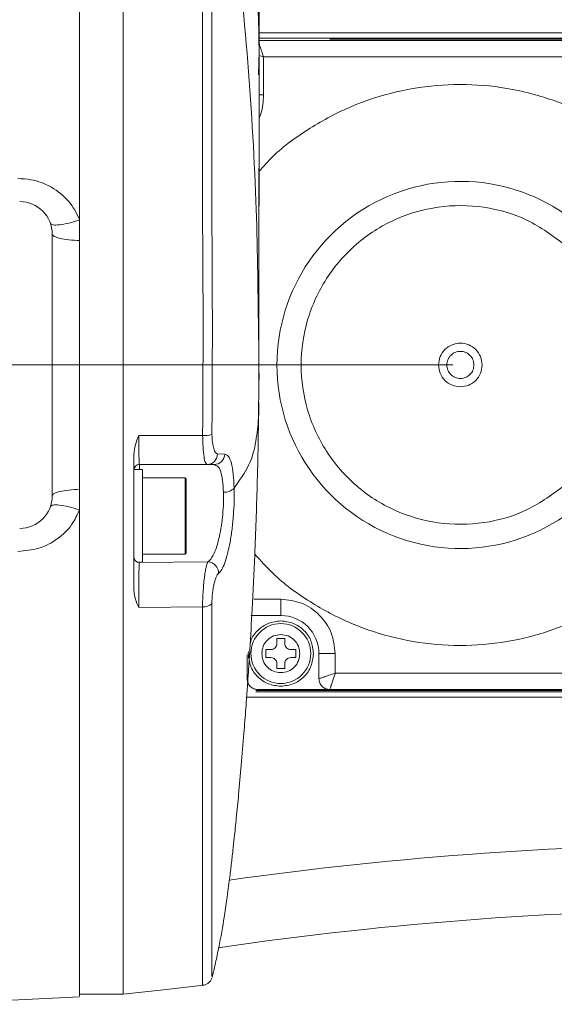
# Model space of a CAD drawing. Header units: millimetres. Extents: x 176 to 9387, y -11044 to -3322.
# Tile 56 of 256: x 1372 to 1421, y -4973 to -4882. Entities that reach past the tile are written whole.
import ezdxf

# ---------------------------------------------------------------- set-up
doc = ezdxf.new("R2010")
doc.units = ezdxf.units.MM
doc.header["$LTSCALE"] = 0.3175
doc.linetypes.add('ACAD_ISO10W100', pattern=[18, 12, -3, 0, -3])
for name, color, linetype, lineweight in [('1轮廓实线层', 7, 'Continuous', 18), ('7标注层', 4, 'Continuous', 13), ('中心线', 4, 'ACAD_ISO10W100', 20)]:
    doc.layers.add(name, color=color, linetype=linetype, lineweight=lineweight)
doc.styles.add('标准汉字', font='gbenor.shx', dxfattribs={"bigfont": 'gbcbig.shx'})
doc.dimstyles.new('M1：18.5', dxfattribs={"dimscale": 18.5, "dimtxt": 3.5, "dimasz": 2.5, "dimexe": 2, "dimexo": 0, "dimgap": 1.5, "dimtad": 1, "dimdec": 4, "dimdsep": 46, "dimtxsty": '标准汉字', "dimcen": 5, "dimdle": 5, "dimclrd": 1, "dimclre": 1, "dimclrt": 256, "dimadec": 4, "dimazin": 2, "dimtfac": 1, "dimtdec": 4, "dimtmove": 2, "dimatfit": 3, "dimfxl": 1, "dimfrac": 2, "dimtolj": 1, "dimarcsym": 0})

# ---------------------------------------------------------------- blocks, each defined once
blk = doc.blocks.new('*D29')
at = {"layer": '7标注层', "color": 1, "lineweight": -2, "ltscale": 20, "transparency": 16777216}
for p, q in [((1292.851, -4797.721), (1292.851, -4713.526)), ((1465.851, -4913.953), (1465.851, -4713.526)), ((1339.101, -4750.526), (1419.601, -4750.526))]:
    blk.add_line(p, q, dxfattribs=at)
at = {"layer": '7标注层', "color": 1, "transparency": 16777216}
for points in [[(1339.101, -4742.817), (1339.101, -4758.234), (1292.851, -4750.526)], [(1419.601, -4758.234), (1419.601, -4742.817), (1465.851, -4750.526)]]:
    blk.add_solid(points, dxfattribs=at)
at = {"layer": 'Defpoints', "color": 0, "transparency": 16777216}
for p in [(1465.851, -4750.526), (1292.851, -4797.721), (1465.851, -4913.953)]:
    blk.add_point(p, dxfattribs=at)
at = {"layer": '7标注层', "transparency": 16777216, "insert": (1379.351, -4690.401), "char_height": 64.75, "attachment_point": 5, "style": '标准汉字'}
blk.add_mtext('\\A1;173', dxfattribs=at)

msp = doc.modelspace()

# ---------------------------------------------------------------- linework, layer by layer
at = {"layer": '1轮廓实线层', "ltscale": 20}
for p, q in [((1377.85142, -4856.5448), (1377.85142, -4900.64509)), ((1377.85142, -4856.90613), (1377.85142, -4971.67439)), ((1381.85142, -4856.54635), (1381.85142, -4971.69049)), ((1394.36233, -4885.1238), (1394.36924, -4875.56476)), ((1394.36413, -4887.30759), (1394.37088, -4877.72543)), ((1424.85142, -4884.15332), (1394.36635, -4884.15332)), ((1431.65142, -4883.95328), (1394.36649, -4883.95328)), ((1440.85142, -4883.45332), (1394.36685, -4883.45332)), ((1400.85142, -4884.0533), (1431.65142, -4884.0533)), ((1394.36233, -4885.1238), (1394.30259, -4887.30843)), ((1394.75142, -4885.65333), (1394.36539, -4885.52565)), ((1394.75142, -4889.15331), (1394.75142, -4885.65333)), ((1394.75142, -4885.65333), (1424.35143, -4885.65333)), ((1394.3573, -4889.15331), (1394.75142, -4889.15331)), ((1377.85142, -4902.53539), (1377.85142, -4900.64509)), ((1375.35143, -4925.95334), (1375.35143, -4901.95329)), ((1377.85142, -4902.53539), (1377.85142, -4925.37124)), ((1394.33565, -4910.51144), (1394.33602, -4909.78451)), ((1394.33466, -4912.49711), (1394.3007, -4910.8053)), ((1394.33426, -4912.39841), (1394.33466, -4912.49711)), ((1382.85143, -4922.18335), (1382.85143, -4934.6288)), ((1391.1914, -4922.13232), (1390.52917, -4922.12612)), ((1383.35377, -4923.10817), (1383.3047, -4923.10746)), ((1383.34149, -4922.99957), (1383.35142, -4923.09816)), ((1383.35142, -4923.09816), (1389.56119, -4923.09816)), ((1383.35142, -4923.09816), (1383.35142, -4923.56129)), ((1383.35142, -4923.09816), (1390.21913, -4923.09816)), ((1389.48897, -4923.00541), (1389.56119, -4923.09816)), ((1389.56119, -4923.09816), (1390.21913, -4923.09816)), ((1390.21913, -4923.09816), (1390.3883, -4923.18268)), ((1382.85143, -4923.59812), (1382.85143, -4932.06127)), ((1383.65142, -4923.56129), (1382.85279, -4923.56129)), ((1383.65142, -4923.56129), (1383.65142, -4932.06127)), ((1387.55142, -4924.31123), (1383.65142, -4924.31123)), ((1387.55142, -4931.31132), (1387.55142, -4924.31123)), ((1387.65142, -4924.41125), (1387.65142, -4931.2113)), ((1377.85142, -4925.37124), (1377.85142, -4927.26106)), ((1377.85142, -4927.26106), (1377.85142, -4971.9121)), ((1383.65142, -4931.31132), (1387.55142, -4931.31132)), ((1383.11608, -4932.06127), (1383.65142, -4932.06127)), ((1383.21729, -4932.06127), (1383.37606, -4932.07152)), ((1389.65138, -4932.0292), (1383.35142, -4932.08439)), ((1393.88238, -4935.45325), (1396.35142, -4935.45325)), ((1396.35142, -4936.95326), (1396.35142, -4935.45325)), ((1383.29622, -4936.2355), (1389.1534, -4936.16552)), ((1393.58314, -4936.95326), (1396.35142, -4936.95326)), ((1395.98476, -4939.07828), (1396.71809, -4939.07828)), ((1395.98476, -4939.53664), (1395.98476, -4939.07828)), ((1396.71809, -4939.07828), (1396.71809, -4939.53664)), ((1393.35142, -4940.45324), (1393.38912, -4940.2637)), ((1394.97642, -4940.08667), (1395.43476, -4940.08667)), ((1394.97642, -4940.81993), (1394.97642, -4940.08667)), ((1397.26809, -4940.08667), (1397.72642, -4940.08667)), ((1397.72642, -4940.08667), (1397.72642, -4940.81993)), ((1393.25142, -4940.56792), (1393.25142, -4942.75327)), ((1395.43476, -4940.81993), (1394.97642, -4940.81993)), ((1397.72642, -4940.81993), (1397.26809, -4940.81993)), ((1399.85142, -4940.45324), (1399.85142, -4942.75327)), ((1401.35142, -4940.45324), (1399.85142, -4940.45324)), ((1401.35142, -4940.45324), (1401.35142, -4942.2533)), ((1395.98476, -4941.82832), (1395.98476, -4941.36996)), ((1396.71809, -4941.82832), (1395.98476, -4941.82832)), ((1396.71809, -4941.36996), (1396.71809, -4941.82832)), ((1401.35142, -4942.2533), (1430.95142, -4942.2533)), ((1424.85142, -4943.85333), (1394.05142, -4943.85333)), ((1394.05142, -4943.95323), (1431.65142, -4943.95323)), ((1394.25142, -4943.75331), (1400.85142, -4943.75331)), ((1400.85142, -4943.75331), (1431.45143, -4943.75331)), ((1393.20897, -4944.45331), (1440.85142, -4944.45331)), ((1390.03116, -4970.11919), (1390.02961, -4970.12861)), ((1364.11045, -4972.65346), (1377.85142, -4971.95322)), ((1377.85142, -4971.73364), (1381.85142, -4971.73364))]:
    msp.add_line(p, q, dxfattribs=at)
at = {"layer": '1轮廓实线层', "lineweight": 0, "ltscale": 20}
msp.add_lwpolyline([(1381.85142, -4971.73364), (1385.55576, -4971.32201), (1389.26009, -4970.9105)], dxfattribs=at)
at = {"layer": '1轮廓实线层', "ltscale": 20}
msp.add_circle((1396.35142, -4940.45328), 2.75, dxfattribs=at)
at = {"layer": '1轮廓实线层', "lineweight": 0, "ltscale": 20}
for centre, radius, start, end in [((1412.85142, -4913.95328), 16.85609, 42.4265558, 317.5734442), ((1372.35142, -4901.95328), 3, 0, 90), ((1389.22836, -4917.1842), 3.25786, 268.8959674, 284.0716365), ((1389.54576, -4922.1148), 0.98348, 270.8993576, 359.3400493), ((1390.20604, -4922.11269), 0.98555, 270.7609223, 358.8584699), ((1383.35142, -4923.59817), 0.5, 90, 180), ((1387.55142, -4924.41127), 0.1, 0, 90), ((1391.20157, -4924.47913), 1.15367, 263.8781691, 318.0408131), ((1372.35142, -4925.95328), 3, 270, 0), ((1387.55142, -4931.21127), 0.1, 270, 360), ((1389.59802, -4933.05499), 1.02718, 357.425595, 87.0219599), ((1389.23816, -4935.00971), 1.15891, 265.8058788, 312.0613549), ((1396.35142, -4940.45328), 3.5, 0, 90), ((1438.62179, -5293.95328), 336, 90, 98.0422388), ((1438.62179, -5293.95328), 330, 90, 98.3703223)]:
    msp.add_arc(centre, radius, start, end, dxfattribs=at)
at = {"layer": '1轮廓实线层', "ltscale": 20}
for points, knots in [([(1389.98909, -4840.80453), (1390.84187, -4845.70704), (1392.54329, -4855.48831), (1394.00714, -4870.29665), (1394.24399, -4880.18351), (1394.36233, -4885.1238)], [0, 0, 0, 0, 14.92654448, 29.78078694, 44.61619561, 44.61619561, 44.61619561, 44.61619561]), ([(1389.093, -4857.33743), (1389.09278, -4857.77303), (1389.09234, -4858.64827), (1389.09775, -4861.12275), (1389.10433, -4864.39652), (1389.11515, -4868.5124), (1389.12871, -4873.37231), (1389.13938, -4878.90585), (1389.14972, -4885.01191), (1389.17121, -4891.60121), (1389.13891, -4898.55573), (1389.20076, -4905.75964), (1389.20965, -4913.11305), (1389.1803, -4917.99467), (1389.16559, -4920.44146)], [0, 0, 0, 0, 5.23382908, 10.51593848, 15.75853473, 21.01490186, 26.29104228, 31.52911976, 36.80859881, 42.06353545, 47.31030496, 52.59549192, 57.83717826, 63.10461166, 63.10461166, 63.10461166, 63.10461166]), ([(1390.02046, -4920.3443), (1390.03494, -4917.93605), (1390.06389, -4913.11857), (1390.05566, -4905.86368), (1389.99554, -4898.75118), (1390.03115, -4891.8935), (1390.01287, -4885.39748), (1390.00603, -4879.38249), (1389.99872, -4873.93602), (1389.98801, -4869.15581), (1389.97943, -4865.11001), (1389.97453, -4861.89267), (1389.97007, -4859.46066), (1389.97037, -4858.5975), (1389.97052, -4858.16796)], [0, 0, 0, 0, 5.18007082, 10.36224948, 15.56899448, 20.74271388, 25.92517673, 31.12760044, 36.28934825, 41.48705563, 46.66281751, 51.82477153, 57.02521612, 62.17689196, 62.17689196, 62.17689196, 62.17689196]), ([(1394.3007, -4910.8053), (1394.25302, -4906.84034), (1394.15081, -4898.33934), (1393.31555, -4885.27229), (1391.98822, -4871.67531), (1390.64033, -4862.65201), (1389.97051, -4858.16796)], [0, 0, 0, 0, 11.89800968, 25.50974706, 39.27829783, 52.87941001, 52.87941001, 52.87941001, 52.87941001]), ([(1394.33602, -4909.78451), (1394.337, -4907.02429), (1394.33994, -4898.80399), (1394.3534, -4890.58381), (1394.36233, -4885.1238)], [0, 0, 0, 0, 8.28059201, 24.66072555, 24.66072555, 24.66072555, 24.66072555]), ([(1394.36611, -4884.49688), (1394.3764, -4884.52791), (1394.42698, -4884.68046), (1394.55798, -4885.07177), (1394.68661, -4885.4585), (1394.75142, -4885.65333)], [0, 0, 0, 0, 0.13707442, 0.67393305, 1.21894955, 1.21894955, 1.21894955, 1.21894955]), ([(1394.33434, -4910.95311), (1394.33437, -4910.77027), (1394.33444, -4910.37718), (1394.33457, -4909.64168), (1394.33484, -4908.74471), (1394.33542, -4907.65716), (1394.33642, -4906.35481), (1394.33791, -4904.89902), (1394.33988, -4903.28149), (1394.34234, -4901.49371), (1394.34548, -4899.42481), (1394.34897, -4897.24598), (1394.35269, -4894.97867), (1394.35645, -4892.64557), (1394.36045, -4890.06623), (1394.36286, -4888.25725), (1394.36412, -4887.3101)], [0, 0, 0, 0, 0.81152145, 1.74466565, 2.80590637, 4.011577, 5.38708777, 6.96730287, 8.48993424, 10.22719713, 12.20783303, 14.45877626, 16.43593243, 18.61373757, 21.00978242, 23.64303788, 23.64303788, 23.64303788, 23.64303788]), ([(1394.35074, -4896.16985), (1394.76059, -4895.71333), (1396.1305, -4894.18738), (1398.99068, -4892.13984), (1402.79806, -4890.10885), (1406.91758, -4888.77406), (1411.19473, -4888.13549), (1415.52036, -4888.22084), (1419.77101, -4889.02513), (1423.82747, -4890.52701), (1427.5802, -4892.68237), (1430.90883, -4895.43855), (1433.77867, -4898.68944), (1435.18676, -4901.19865), (1435.8908, -4902.45325)], [0, 0, 0, 0, 1.84667922, 6.17256939, 10.49847433, 14.82436419, 19.15025443, 23.47615416, 27.80204946, 32.12794998, 36.45387984, 40.7797508, 45.10565189, 49.43153523, 49.43153523, 49.43153523, 49.43153523]), ([(1394.75142, -4889.15331), (1394.73445, -4889.75228), (1394.71347, -4890.49297), (1394.41551, -4891.15881), (1394.3585, -4891.2862)], [0, 0, 0, 0, 1.78653677, 2.20923203, 2.20923203, 2.20923203, 2.20923203]), ([(1372.19359, -4896.83266), (1372.59275, -4896.85558), (1373.66009, -4896.91688), (1375.33094, -4897.55293), (1376.91113, -4898.83345), (1377.61467, -4900.00979), (1377.84818, -4900.6365), (1377.85142, -4900.64521)], [0, 0, 0, 0, 1.20597782, 3.22465422, 5.27726863, 7.31075959, 7.33940165, 7.33940165, 7.33940165, 7.33940165]), ([(1422.49866, -4902.95334), (1421.37211, -4902.12006), (1419.11899, -4900.45349), (1415.01861, -4899.29275), (1410.79811, -4899.26157), (1406.7297, -4900.44402), (1403.16389, -4902.72201), (1400.38586, -4905.91586), (1398.62337, -4909.76396), (1398.01938, -4913.95329), (1398.62332, -4918.14261), (1400.38593, -4921.99068), (1403.16385, -4925.18462), (1406.72971, -4927.46261), (1410.79811, -4928.64505), (1415.01863, -4928.61392), (1419.11897, -4927.45299), (1421.3721, -4925.78644), (1422.49866, -4924.95317)], [0, 0, 0, 0, 4.23146792, 8.46297054, 12.69449814, 16.92602114, 21.15754149, 25.38903485, 29.62061298, 33.85207428, 38.08365516, 42.31512344, 46.54670796, 50.77822832, 55.00975131, 59.24127891, 63.47281613, 67.70428405, 67.70428405, 67.70428405, 67.70428405]), ([(1377.85142, -4900.64521), (1377.51222, -4900.74714), (1376.83382, -4900.95101), (1375.97993, -4901.10287), (1375.36037, -4901.12231), (1375.24058, -4901.01119), (1375.18069, -4900.95563)], [0, 0, 0, 0, 0.69870374, 1.39741378, 2.09611359, 2.79479998, 2.79479998, 2.79479998, 2.79479998]), ([(1377.85142, -4902.53539), (1377.51114, -4902.51692), (1376.83056, -4902.47998), (1376.01782, -4902.34146), (1375.45894, -4902.16059), (1375.38726, -4902.02239), (1375.35143, -4901.95329)], [0, 0, 0, 0, 0.66693236, 1.33387182, 2.0008248, 2.66776663, 2.66776663, 2.66776663, 2.66776663]), ([(1394.33039, -4910.8047), (1394.3313, -4910.62029), (1394.33321, -4910.23663), (1394.33404, -4909.84207), (1394.33447, -4909.63716)], [0, 0, 0, 0, 0.56120172, 1.16754413, 1.16754413, 1.16754413, 1.16754413]), ([(1394.33612, -4917.01658), (1394.33927, -4916.61387), (1394.34481, -4915.90495), (1394.34649, -4914.70366), (1394.34279, -4913.50102), (1394.33412, -4912.34587), (1394.32567, -4911.41014), (1394.32059, -4910.83338), (1394.32188, -4910.84802), (1394.32226, -4910.85226)], [0, 0, 0, 0, 0.72812725, 1.28180591, 2.41823843, 3.37578526, 4.22905339, 5.63068592, 6.20228428, 6.20228428, 6.20228428, 6.20228428]), ([(1410.85142, -4913.95326), (1410.88149, -4913.69151), (1410.94162, -4913.16799), (1411.40411, -4912.50226), (1412.06519, -4912.0574), (1412.85142, -4911.90122), (1413.63765, -4912.0574), (1414.29873, -4912.50226), (1414.76122, -4913.16799), (1414.82136, -4913.69151), (1414.85142, -4913.95326)], [0, 0, 0, 0, 0.79982673, 1.59970779, 2.39959098, 3.19945368, 3.99932386, 4.79920705, 5.59908386, 6.39891209, 6.39891209, 6.39891209, 6.39891209]), ([(1394.31212, -4917.40174), (1394.31472, -4917.20727), (1394.32249, -4916.6271), (1394.34921, -4914.99231), (1394.34081, -4913.55186), (1394.33466, -4912.49711)], [0, 0, 0, 0, 0.58344763, 1.74060702, 4.90495791, 4.90495791, 4.90495791, 4.90495791]), ([(1411.60142, -4913.95326), (1411.6202, -4913.78964), (1411.65776, -4913.46244), (1411.94689, -4913.04641), (1412.36004, -4912.76845), (1412.85142, -4912.67062), (1413.3428, -4912.76845), (1413.75596, -4913.04641), (1414.04509, -4913.46244), (1414.08264, -4913.78964), (1414.10143, -4913.95326)], [0, 0, 0, 0, 0.49995357, 0.99979277, 1.49971027, 1.99964576, 2.49958875, 2.99950625, 3.49934545, 3.99929902, 3.99929902, 3.99929902, 3.99929902]), ([(1414.85142, -4913.95326), (1414.82137, -4914.21505), (1414.76127, -4914.73858), (1414.29869, -4915.40426), (1413.63765, -4915.84911), (1412.85142, -4916.00529), (1412.06519, -4915.84911), (1411.40416, -4915.40426), (1410.94157, -4914.73859), (1410.88147, -4914.21505), (1410.85142, -4913.95326)], [0, 0, 0, 0, 0.7999502, 1.59972754, 2.39961286, 3.19948517, 3.99935, 4.79923532, 5.59901691, 6.39896561, 6.39896561, 6.39896561, 6.39896561]), ([(1414.10143, -4913.95326), (1414.08264, -4914.11687), (1414.04506, -4914.44409), (1413.756, -4914.8602), (1413.34281, -4915.13823), (1412.85142, -4915.23581), (1412.36003, -4915.13823), (1411.94685, -4914.8602), (1411.65779, -4914.44409), (1411.62021, -4914.11687), (1411.60142, -4913.95326)], [0, 0, 0, 0, 0.49995252, 0.99989227, 1.49980873, 1.99972682, 2.49963742, 2.99955387, 3.49949363, 3.99944614, 3.99944614, 3.99944614, 3.99944614]), ([(1390.03703, -4970.13051), (1390.07343, -4969.99167), (1390.19525, -4969.52688), (1390.53575, -4968.06263), (1390.97632, -4965.7966), (1391.36678, -4963.24325), (1391.62845, -4961.23452), (1391.79553, -4959.85088), (1391.94154, -4958.57719), (1392.09537, -4957.16805), (1392.27461, -4955.43724), (1392.49003, -4953.22011), (1392.72456, -4950.62607), (1392.94488, -4947.977), (1393.11963, -4945.70256), (1393.23278, -4944.137), (1393.31692, -4942.92748), (1393.40146, -4941.66925), (1393.54294, -4939.44594), (1393.74154, -4935.9846), (1393.9787, -4930.98727), (1394.20944, -4924.65559), (1394.2904, -4919.95922), (1394.33449, -4917.40174)], [0, 0, 0, 0, 0.61502276, 2.05884322, 5.14268445, 7.75311682, 9.70196487, 11.18669234, 12.53311281, 13.74234179, 15.57050761, 17.7336719, 20.39522615, 23.25087822, 25.47943857, 27.00422561, 27.78136246, 29.02401474, 30.80276347, 34.49231785, 39.42362363, 45.59820096, 52.98114649, 52.98114649, 52.98114649, 52.98114649]), ([(1392.05946, -4925.25048), (1392.56762, -4924.53739), (1393.58284, -4923.11274), (1394.09736, -4920.95695), (1394.31484, -4919.05447), (1394.31289, -4917.87203), (1394.31212, -4917.40174)], [0, 0, 0, 0, 2.31433685, 4.62366611, 6.90344447, 8.40893884, 8.40893884, 8.40893884, 8.40893884]), ([(1382.85143, -4922.18335), (1382.88575, -4921.88399), (1382.95459, -4921.28362), (1383.18213, -4920.71999), (1383.29622, -4920.43741)], [0, 0, 0, 0, 0.90659951, 1.81819307, 1.81819307, 1.81819307, 1.81819307]), ([(1383.29622, -4920.43741), (1384.27444, -4920.43844), (1386.23089, -4920.44051), (1388.18736, -4920.44114), (1389.16559, -4920.44146)], [0, 0, 0, 0, 2.9347014, 5.86937547, 5.86937547, 5.86937547, 5.86937547]), ([(1383.29622, -4920.43741), (1383.2977, -4920.7971), (1383.30066, -4921.51681), (1383.31379, -4922.37625), (1383.32816, -4922.9057), (1383.33816, -4922.97616), (1383.34149, -4922.99957)], [0, 0, 0, 0, 0.73214526, 1.46492881, 2.198446, 2.5634113, 2.5634113, 2.5634113, 2.5634113]), ([(1389.16559, -4920.44146), (1389.17367, -4920.81152), (1389.18973, -4921.54723), (1389.28583, -4922.40392), (1389.39043, -4922.91622), (1389.46441, -4922.98318), (1389.48897, -4923.00541)], [0, 0, 0, 0, 0.76078503, 1.51250796, 2.25494358, 2.62387677, 2.62387677, 2.62387677, 2.62387677]), ([(1390.52917, -4922.12612), (1390.46637, -4922.10129), (1390.34079, -4922.05162), (1390.1786, -4921.6649), (1390.05486, -4921.08607), (1390.03192, -4920.59132), (1390.02046, -4920.3443)], [0, 0, 0, 0, 0.48994188, 0.9797533, 1.46877715, 1.9564083, 1.9564083, 1.9564083, 1.9564083]), ([(1392.05946, -4925.25048), (1392.03987, -4924.80488), (1392.00046, -4923.90846), (1391.8209, -4922.91808), (1391.54484, -4922.2576), (1391.30906, -4922.17403), (1391.1914, -4922.13232)], [0, 0, 0, 0, 0.85377947, 1.71757332, 2.58079373, 3.44067186, 3.44067186, 3.44067186, 3.44067186]), ([(1390.3883, -4923.18268), (1390.44508, -4923.20238), (1390.61654, -4923.26188), (1390.83984, -4923.726), (1391.0217, -4924.51937), (1391.05958, -4925.25703), (1391.07854, -4925.62623)], [0, 0, 0, 0, 0.37922839, 1.14503496, 1.91121159, 2.67890104, 2.67890104, 2.67890104, 2.67890104]), ([(1375.35143, -4925.95334), (1375.38726, -4925.88424), (1375.45894, -4925.74604), (1376.01781, -4925.56517), (1376.83057, -4925.42665), (1377.51114, -4925.38971), (1377.85142, -4925.37124)], [0, 0, 0, 0, 0.66693867, 1.33388849, 2.00082478, 2.6677665, 2.6677665, 2.6677665, 2.6677665]), ([(1391.07854, -4925.62623), (1391.08282, -4925.9513), (1391.09148, -4926.60735), (1391.02237, -4927.66601), (1390.89687, -4928.71691), (1390.7204, -4929.68238), (1390.49333, -4930.55373), (1390.24825, -4931.21585), (1389.9603, -4931.76046), (1389.76551, -4931.92991), (1389.65138, -4932.0292)], [0, 0, 0, 0, 0.83121051, 1.67756399, 2.49738513, 3.35366083, 4.14858514, 5.0334302, 5.72929423, 6.7139253, 6.7139253, 6.7139253, 6.7139253]), ([(1390.62416, -4933.10113), (1390.72311, -4933.00039), (1390.9202, -4932.79973), (1391.20783, -4932.15545), (1391.47104, -4931.29585), (1391.69802, -4930.23434), (1391.87874, -4929.03077), (1392.00377, -4927.74925), (1392.07305, -4926.44863), (1392.06399, -4925.64955), (1392.05946, -4925.25048)], [0, 0, 0, 0, 1.02098952, 2.03373737, 3.0505115, 4.06649406, 5.07816935, 6.09174567, 7.10599418, 8.11789432, 8.11789432, 8.11789432, 8.11789432]), ([(1435.8908, -4925.45326), (1435.18676, -4926.70786), (1433.77868, -4929.21708), (1430.90878, -4932.46795), (1427.58028, -4935.22429), (1423.82742, -4937.37947), (1419.77102, -4938.8814), (1415.52034, -4939.68563), (1411.19479, -4939.77115), (1406.91732, -4939.13268), (1402.7991, -4937.7966), (1398.9868, -4935.77067), (1395.98357, -4933.59331), (1394.49079, -4931.91666), (1393.95395, -4931.3137)], [0, 0, 0, 0, 4.32577184, 8.65156142, 12.97739705, 17.3031557, 21.62894473, 25.95472852, 30.2805191, 34.60631548, 38.93209383, 43.25788727, 47.58366594, 50.01291882, 50.01291882, 50.01291882, 50.01291882]), ([(1375.18073, -4926.95076), (1375.24061, -4926.89518), (1375.36039, -4926.78402), (1375.97994, -4926.80377), (1376.83384, -4926.95518), (1377.51223, -4927.1591), (1377.85142, -4927.26106)], [0, 0, 0, 0, 0.69868439, 1.39738523, 2.09606571, 2.79476528, 2.79476528, 2.79476528, 2.79476528]), ([(1377.85142, -4927.26106), (1377.64057, -4927.71563), (1377.16494, -4928.74103), (1375.86553, -4929.98914), (1374.13224, -4930.89911), (1372.84189, -4931.01502), (1372.19352, -4931.07326)], [0, 0, 0, 0, 1.53356098, 3.45936821, 5.3887307, 7.33732382, 7.33732382, 7.33732382, 7.33732382]), ([(1382.85143, -4931.58586), (1382.8581, -4931.64856), (1382.86837, -4931.74502), (1382.93074, -4931.86106), (1382.99523, -4931.94097), (1383.07537, -4932.00528), (1383.19177, -4932.06744), (1383.28852, -4932.07771), (1383.35142, -4932.08439)], [0, 0, 0, 0, 0.189085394, 0.290892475, 0.394885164, 0.498836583, 0.600633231, 0.789743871, 0.789743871, 0.789743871, 0.789743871]), ([(1383.35142, -4932.08439), (1383.34684, -4932.11889), (1383.33766, -4932.18798), (1383.32465, -4932.49507), (1383.31311, -4932.9331), (1383.30371, -4933.49349), (1383.29696, -4934.14251), (1383.29332, -4934.84335), (1383.29272, -4935.56195), (1383.29505, -4936.01075), (1383.29622, -4936.2355)], [0, 0, 0, 0, 0.51924699, 1.03989349, 1.55937852, 2.07732652, 2.59692833, 3.11615321, 3.63355789, 4.15257549, 4.15257549, 4.15257549, 4.15257549]), ([(1389.65138, -4932.0292), (1389.62397, -4932.08181), (1389.56932, -4932.18671), (1389.48382, -4932.51589), (1389.40077, -4932.95463), (1389.32361, -4933.50062), (1389.25631, -4934.12802), (1389.20321, -4934.8072), (1389.16584, -4935.50738), (1389.15755, -4935.94616), (1389.1534, -4936.16552)], [0, 0, 0, 0, 0.51773558, 1.03239482, 1.55065153, 2.07164873, 2.59503371, 3.12367625, 3.65558948, 4.18734449, 4.18734449, 4.18734449, 4.18734449]), ([(1390.01455, -4935.87012), (1390.01716, -4935.72337), (1390.02238, -4935.42954), (1390.06307, -4934.96028), (1390.12502, -4934.50543), (1390.20655, -4934.08558), (1390.30225, -4933.72057), (1390.40707, -4933.42712), (1390.51669, -4933.20705), (1390.58824, -4933.13653), (1390.62416, -4933.10113)], [0, 0, 0, 0, 0.36002611, 0.72083452, 1.08124416, 1.44054643, 1.80082428, 2.16162797, 2.52146989, 2.88412767, 2.88412767, 2.88412767, 2.88412767]), ([(1383.29622, -4936.2355), (1383.18222, -4935.97942), (1382.95484, -4935.46862), (1382.88583, -4934.90824), (1382.85143, -4934.6288)], [0, 0, 0, 0, 0.84505002, 1.68559794, 1.68559794, 1.68559794, 1.68559794]), ([(1396.35142, -4935.45325), (1397.00661, -4935.52842), (1398.31697, -4935.67876), (1399.96969, -4936.83498), (1401.12596, -4938.48768), (1401.27627, -4939.79805), (1401.35142, -4940.45324)], [0, 0, 0, 0, 1.99773878, 3.99546853, 5.99317504, 7.99092133, 7.99092133, 7.99092133, 7.99092133]), ([(1389.1534, -4936.16552), (1389.15172, -4938.34721), (1389.14838, -4942.6913), (1389.14649, -4948.64318), (1389.14676, -4954.05923), (1389.14593, -4958.83514), (1389.14523, -4962.91559), (1389.1479, -4966.21265), (1389.15352, -4968.70082), (1389.16135, -4970.26235), (1389.16799, -4970.97023), (1389.17344, -4970.85147), (1389.1747, -4970.82383)], [0, 0, 0, 0, 3.78398067, 7.53450297, 11.27641548, 15.04694628, 18.78767731, 22.54012577, 26.30501742, 30.04257096, 33.80892221, 34.95132549, 34.95132549, 34.95132549, 34.95132549]), ([(1390.02961, -4970.12861), (1390.02911, -4970.13436), (1390.02561, -4970.17417), (1390.0215, -4969.52174), (1390.01584, -4967.96739), (1390.0117, -4965.50803), (1390.00992, -4962.25195), (1390.01103, -4958.22543), (1390.01168, -4953.51455), (1390.01078, -4948.17362), (1390.01159, -4942.30494), (1390.01356, -4938.02157), (1390.01455, -4935.87012)], [0, 0, 0, 0, 0.63465788, 4.39161068, 8.11940809, 11.87379145, 15.61518648, 19.34509653, 23.10510443, 26.83620578, 30.5758825, 34.3498247, 34.3498247, 34.3498247, 34.3498247]), ([(1393.53208, -4939.54511), (1393.54563, -4939.46437), (1393.62405, -4938.99714), (1394.19867, -4938.28841), (1395.16753, -4937.587), (1395.95679, -4937.4979), (1396.35142, -4937.45334)], [0, 0, 0, 0, 0.2510155, 1.45257913, 2.65406218, 3.85555094, 3.85555094, 3.85555094, 3.85555094]), ([(1396.35142, -4937.45334), (1396.74453, -4937.49841), (1397.53075, -4937.58854), (1398.52243, -4938.28227), (1399.21611, -4939.27394), (1399.30632, -4940.06016), (1399.35142, -4940.45324)], [0, 0, 0, 0, 1.19863094, 2.3972562, 3.59596184, 4.79454032, 4.79454032, 4.79454032, 4.79454032]), ([(1396.35142, -4938.70325), (1396.12211, -4938.72958), (1395.6635, -4938.78225), (1395.085, -4939.18688), (1394.68037, -4939.76536), (1394.62774, -4940.22396), (1394.60142, -4940.45324)], [0, 0, 0, 0, 0.69921533, 1.39840278, 2.0976516, 2.79675625, 2.79675625, 2.79675625, 2.79675625]), ([(1398.10142, -4940.45324), (1398.07511, -4940.22396), (1398.02248, -4939.76536), (1397.61785, -4939.18688), (1397.03935, -4938.78225), (1396.58073, -4938.72958), (1396.35142, -4938.70325)], [0, 0, 0, 0, 0.69910465, 1.39835347, 2.09754092, 2.79675625, 2.79675625, 2.79675625, 2.79675625]), ([(1395.43476, -4940.08667), (1395.50683, -4940.07837), (1395.65095, -4940.06175), (1395.83278, -4939.93461), (1395.95993, -4939.7528), (1395.97648, -4939.60869), (1395.98476, -4939.53664)], [0, 0, 0, 0, 0.21976717, 0.43949789, 0.659262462, 0.878936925, 0.878936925, 0.878936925, 0.878936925]), ([(1396.71809, -4939.53664), (1396.72636, -4939.60869), (1396.74291, -4939.7528), (1396.87006, -4939.93461), (1397.05189, -4940.06175), (1397.19602, -4940.07837), (1397.26809, -4940.08667)], [0, 0, 0, 0, 0.219673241, 0.43943808, 0.659175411, 0.878942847, 0.878942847, 0.878942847, 0.878942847]), ([(1396.35142, -4943.45326), (1395.95831, -4943.40821), (1395.17205, -4943.31809), (1394.1805, -4942.62421), (1393.48668, -4941.63261), (1393.39651, -4940.84638), (1393.35142, -4940.45324)], [0, 0, 0, 0, 1.19863593, 2.39733399, 3.59594312, 4.79464631, 4.79464631, 4.79464631, 4.79464631]), ([(1394.60142, -4940.45324), (1394.62773, -4940.68256), (1394.68034, -4941.14121), (1395.085, -4941.71971), (1395.66348, -4942.12438), (1396.12211, -4942.17695), (1396.35142, -4942.20323)], [0, 0, 0, 0, 0.69923112, 1.39848667, 2.09768087, 2.79687912, 2.79687912, 2.79687912, 2.79687912]), ([(1395.98476, -4941.36996), (1395.97649, -4941.29788), (1395.95995, -4941.15371), (1395.83278, -4940.97188), (1395.65096, -4940.8447), (1395.50683, -4940.82819), (1395.43476, -4940.81993)], [0, 0, 0, 0, 0.219800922, 0.439572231, 0.659309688, 0.879059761, 0.879059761, 0.879059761, 0.879059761]), ([(1396.35142, -4942.20323), (1396.58074, -4942.17695), (1397.03936, -4942.12438), (1397.61785, -4941.71971), (1398.0225, -4941.14121), (1398.07512, -4940.68256), (1398.10142, -4940.45324)], [0, 0, 0, 0, 0.69919825, 1.39839245, 2.097648, 2.79687912, 2.79687912, 2.79687912, 2.79687912]), ([(1399.35142, -4940.45324), (1399.30633, -4940.84638), (1399.21616, -4941.63261), (1398.52235, -4942.62421), (1397.5308, -4943.31809), (1396.74454, -4943.40821), (1396.35142, -4943.45326)], [0, 0, 0, 0, 1.19870319, 2.39731232, 3.59601038, 4.79464631, 4.79464631, 4.79464631, 4.79464631]), ([(1397.26809, -4940.81993), (1397.19602, -4940.82819), (1397.05188, -4940.84471), (1396.87006, -4940.97188), (1396.74289, -4941.15371), (1396.72635, -4941.29788), (1396.71809, -4941.36996)], [0, 0, 0, 0, 0.219750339, 0.439494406, 0.659265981, 0.879065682, 0.879065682, 0.879065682, 0.879065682]), ([(1393.25142, -4942.75327), (1393.26646, -4942.88429), (1393.29654, -4943.14637), (1393.52772, -4943.47697), (1393.85834, -4943.70814), (1394.12039, -4943.73825), (1394.25142, -4943.75331)], [0, 0, 0, 0, 0.39952121, 0.79911532, 1.19863326, 1.59818734, 1.59818734, 1.59818734, 1.59818734]), ([(1399.85142, -4942.75327), (1399.85659, -4942.75143), (1399.86709, -4942.7477), (1399.95266, -4942.71888), (1400.09123, -4942.673), (1400.34479, -4942.58913), (1400.76641, -4942.44782), (1401.15545, -4942.31846), (1401.35142, -4942.2533)], [0, 0, 0, 0, 0.18515453, 0.37626438, 0.57400062, 0.7789821, 1.17707645, 1.58112865, 1.58112865, 1.58112865, 1.58112865]), ([(1399.85142, -4942.75327), (1399.86646, -4942.88429), (1399.89654, -4943.14637), (1400.12772, -4943.47697), (1400.45834, -4943.70814), (1400.72039, -4943.73825), (1400.85142, -4943.75331)], [0, 0, 0, 0, 0.39952121, 0.79911532, 1.19863326, 1.59818734, 1.59818734, 1.59818734, 1.59818734]), ([(1401.35142, -4942.2533), (1401.28555, -4942.45303), (1401.15503, -4942.84883), (1401.01365, -4943.27009), (1400.92892, -4943.5178), (1400.86989, -4943.7018), (1400.85871, -4943.73299), (1400.85142, -4943.75331)], [0, 0, 0, 0, 0.41205001, 0.81653816, 1.01197008, 1.21035257, 1.58118493, 1.58118493, 1.58118493, 1.58118493]), ([(1389.1744, -4970.92004), (1389.27072, -4970.90101), (1389.46757, -4970.86212), (1389.72603, -4970.69423), (1389.93015, -4970.46337), (1389.99789, -4970.27435), (1390.03103, -4970.18189)], [0, 0, 0, 0, 0.2972013, 0.60740605, 0.91739412, 1.21420871, 1.21420871, 1.21420871, 1.21420871])]:
    msp.add_open_spline(points, degree=3, knots=knots, dxfattribs=at)
at = {"layer": '中心线', "ltscale": 20}
msp.add_line((1107.17389, -4913.95328), (1473.61639, -4913.95328), dxfattribs=at)

# ---------------------------------------------------------------- dimensions: what is measured, and where the dimension line sits
at = {"layer": '7标注层', "ltscale": 20}
dim = msp.add_linear_dim(base=(1465.85142, -4750.52564), p1=(1292.85142, -4797.72094), p2=(1465.85142, -4913.95328), dimstyle='M1：18.5', override={"dimdec": 0, "dimsah": 1, "dimtzin": 8}, dxfattribs=at)
dim.commit()
dim.dimension.update_dxf_attribs({"geometry": '*D29', "text_midpoint": (1379.35142, -4690.40064)})

doc.saveas('drawing.dxf')
